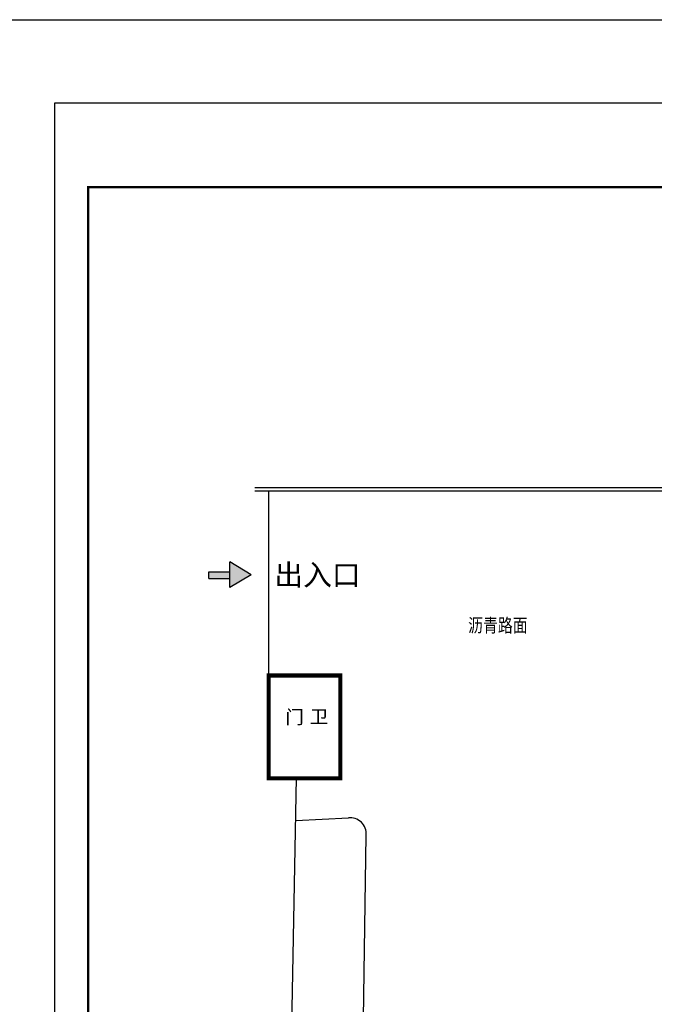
# Model space of a CAD drawing. Extents: x -345179 to -55199, y 109828 to 309166.
# Tile 24 of 30: x -168678 to -121502, y 235998 to 309166. Entities that reach past the tile are written whole.
import ezdxf
from ezdxf.enums import TextEntityAlignment as Align

# ---------------------------------------------------------------- set-up
doc = ezdxf.new("R2010")
doc.units = 0
doc.header["$LTSCALE"] = 1000
doc.header["$MEASUREMENT"] = 0
doc.layers.get('0').update_dxf_attribs({"color": 252})
for name, color, linetype in [('PUB_TEXT', 252, 'Continuous'), ('图框', 103, 'Continuous'), ('植物$0$灌木字', 252, 'Continuous')]:
    doc.layers.add(name, color=color, linetype=linetype)
doc.styles.add('-黑体', font='simhei_1.ttf', dxfattribs={"width": 0.8})
doc.styles.add('图框', font='txt', dxfattribs={"width": 0.8})
doc.styles.add('黑体字', font='simhei_1.ttf')

# ---------------------------------------------------------------- blocks, each defined once
blk = doc.blocks.new('ZJQY-A2+1')
at = {"layer": '图框'}
for p, q in [((2500, 41000), (2500, 1000)), ((2500, 1000), (73300, 1000))]:
    blk.add_line(p, q, dxfattribs=at)
at = {"layer": '图框', "flags": 128}
blk.add_lwpolyline([(0, 0), (74300, 0), (74300, 42000), (0, 42000), (0, 0)], dxfattribs=at)
at = {"layer": '图框', "const_width": 70}
blk.add_lwpolyline([(73300, 41000), (2500, 41000), (2500, 1000), (73300, 1000)], close=True, dxfattribs=at)
at = {"layer": '图框', "style": '图框', "width": 0.8}
for tag, p in [('项目负责', (5500, 39800)), ('专业负责', (5500, 39000)), ('设计', (5500, 38200))]:
    blk.add_attdef(tag, text='', height=250, dxfattribs=at).set_placement(p, align=Align.MIDDLE)
for tag, p, height in [('合作单位_001', (68709, 16006), 260), ('建设单位_001', (68709, 13737), 260), ('工程名称_001', (68716, 12136), 260), ('图名_001', (69724, 3959), 250)]:
    blk.add_attdef(tag, p, '', height=height, dxfattribs=at)
blk.add_attdef('子项名称', text='', height=260, dxfattribs=at).set_placement((70722, 11529), align=Align.MIDDLE_CENTER)
at = {"layer": '图框', "style": '图框'}
for tag, p in [('审定', (69463, 10222)), ('审核', (69463, 9421)), ('项目负责', (69463, 8621)), ('专业负责', (69463, 7820)), ('校对', (69463, 7019)), ('设计', (69463, 6219)), ('制图', (69463, 5418)), ('图号', (68522, 2805)), ('版本号', (72301, 2827)), ('日期', (68526, 2120)), ('工程编号', (72301, 2139))]:
    blk.add_attdef(tag, text='', height=250, dxfattribs=at).set_placement(p, align=Align.MIDDLE_CENTER)

msp = doc.modelspace()

# ---------------------------------------------------------------- hatches: boundary and pattern name
at = {"layer": '植物$0$灌木字'}
h = msp.add_hatch(color=256, dxfattribs=at)
h.paths.add_polyline_path([(-153062, 268869), (-153062, 266971), (-151471, 267920)])
h.paths.add_polyline_path([(-153062, 267640), (-153062, 268145), (-154608, 268145), (-154608, 267640)])

# ---------------------------------------------------------------- linework, layer by layer
for p, q in [((-151200, 274391), (-79672, 274391)), ((-151200, 274151), (-79672, 274151))]:
    msp.add_line(p, q)
at = {"color": 7}
msp.add_lwpolyline([(-55199, 109828), (-345179, 109828), (-345179, 309166), (-55199, 309166)], close=True, dxfattribs=at)
at = {"const_width": 300}
msp.add_lwpolyline([(-144836, 260431), (-150164, 260431), (-150164, 252786), (-144836, 252786)], close=True, dxfattribs=at)
for points in [[(-149551, 174985), (-148098, 252817)], [(-148157, 249668), (-144247, 249852)], [(-143908, 180504), (-142924, 248578)]]:
    msp.add_lwpolyline(points)
msp.add_arc((-144098, 248683), 1179, 354.88104, 97.27344)
at = {"layer": '植物$0$灌木字'}
for p, q in [((-150164, 260431), (-150164, 274151)), ((-151471, 267920), (-153062, 268869)), ((-153062, 266971), (-153062, 268869)), ((-154608, 268145), (-153062, 268145)), ((-154608, 267640), (-154608, 268145)), ((-151471, 267920), (-153062, 266971)), ((-154608, 267640), (-153062, 267640))]:
    msp.add_line(p, q, dxfattribs=at)

# ---------------------------------------------------------------- block references
at = {"xscale": 2.5, "yscale": 2.5, "zscale": 2.5, "rotation": 270}
msp.add_blockref('ZJQY-A2+1', (-166085, 302969), dxfattribs=at)

# ---------------------------------------------------------------- texts
at = {"layer": 'PUB_TEXT', "style": '-黑体', "width": 0.8}
msp.add_text('沥青路面', height=1013.9, dxfattribs=at).set_placement((-135343, 263654))
at = {"layer": '植物$0$灌木字', "style": '黑体字'}
for s, height, p in [('出入口', 1568.4, (-149748, 267125)), ('门', 1004, (-148925, 256843)), ('卫', 1004, (-147111, 256877))]:
    msp.add_text(s, height=height, dxfattribs=at).set_placement(p)

doc.saveas('drawing.dxf')
